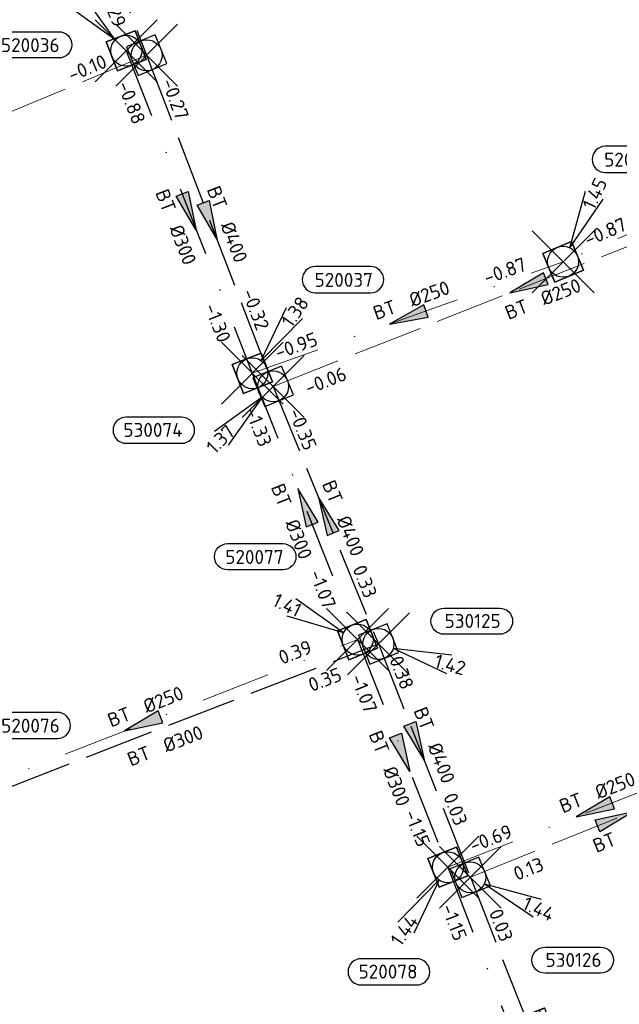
# Model space of a CAD drawing. Header units: metres. Extents: x 153343 to 157271, y 461673 to 467005.
# Tile 49 of 191: x 154372 to 154430, y 464445 to 464540. Entities that reach past the tile are written whole.
import ezdxf
from ezdxf.enums import TextEntityAlignment as Align

# ---------------------------------------------------------------- set-up
doc = ezdxf.new("R2010")
doc.units = ezdxf.units.M
doc.header["$LTSCALE"] = 0.75
doc.header["$PDMODE"] = 3
doc.header["$PDSIZE"] = 3
doc.linetypes.add('RI-HWA_BETON', pattern=[11.4, 9, -2.4])
doc.linetypes.add('RI-VWA_BETON', pattern=[19, 9, -5, 0, -5])
doc.layers.get('0').update_dxf_attribs({"lineweight": 25})
doc.layers.get('defpoints').update_dxf_attribs({"lineweight": 25})
for name, color, linetype in [('B-OI-RI-HWA_PUTNUMMER-S @ 0.75', 151, 'Continuous'), ('B-OI-RI-HWA_TRANSPORTLEIDING_BETON_300-G', 151, 'RI-HWA_BETON'), ('B-OI-RI-HWA_TRANSPORTLEIDING_BETON_400-G', 151, 'RI-HWA_BETON'), ('B-OI-RI-VWA_PUTNUMMER-S @ 0.75', 33, 'Continuous'), ('B-OI-RI-VWA_TRANSPORTLEIDING_BETON_300-G', 33, 'RI-VWA_BETON')]:
    doc.layers.add(name, color=color, linetype=linetype)
for name, color, linetype, lineweight in [('B-OI-RI-HWA_RIOOLPUT_INSPECTIEPUT-S', 151, 'Continuous', 25), ('B-OI-RI-HWA_STROOMRICHTING-S @ 0.75', 151, 'Continuous', 25), ('B-OI-RI-HWA_TRANSPORTLEIDING_BETON_250-G', 151, 'RI-HWA_BETON', 18), ('B-OI-RI-VWA_RIOOLPUT_INSPECTIEPUT_BETON-S', 33, 'Continuous', 25), ('B-OI-RI-VWA_STROOMRICHTING-S @ 0.75', 33, 'Continuous', 25), ('B-OI-RI-VWA_TRANSPORTLEIDING_BETON_250-G', 33, 'RI-VWA_BETON', 18)]:
    doc.layers.add(name, color=color, linetype=linetype, lineweight=lineweight)
doc.layers.add('inspectieput', color=7, linetype='Continuous', plot=False)
doc.styles.add('NLCS-ISO', font='isocpeur.ttf')

# ---------------------------------------------------------------- blocks, each defined once
blk = doc.blocks.new('*U1397')
at = {"ltscale": 0.1}
blk.add_hatch(color=256, dxfattribs=at).paths.add_polyline_path([(2.5, 0), (-2.5, -0.83), (-2.5, 0.83)])
at = {"ltscale": 0.1, "flags": 128}
blk.add_lwpolyline([(2.5, 0), (-2.5, -0.83), (-2.5, 0.83)], close=True, dxfattribs=at)
at = {"ltscale": 0.1, "style": 'NLCS-ISO'}
for tag, p in [('BOBL', (-10.88, -3.24)), ('MAT', (-1, -3.74))]:
    blk.add_attdef(tag, text='', height=1.8, dxfattribs=at).set_placement(p, align=Align.BOTTOM_RIGHT)
for tag, p in [('BOBR', (9.94, -3.24)), ('DIA', (1, -3.74))]:
    blk.add_attdef(tag, text='', height=1.8, dxfattribs=at).set_placement(p, align=Align.BOTTOM_LEFT)
at = {"layer": 'defpoints', "ltscale": 0.1, "style": 'NLCS-ISO', "flags": 1}
blk.add_attdef('JVA', text='', height=1.8, dxfattribs=at).set_placement((0, -1), align=Align.TOP_CENTER)
blk = doc.blocks.new('*U1405')
at = {"ltscale": 0.1}
blk.add_hatch(color=256, dxfattribs=at).paths.add_polyline_path([(-2.5, 0), (2.5, -0.83), (2.5, 0.83)])
at = {"ltscale": 0.1, "flags": 128}
blk.add_lwpolyline([(-2.5, 0), (2.5, -0.83), (2.5, 0.83)], close=True, dxfattribs=at)
at = {"ltscale": 0.1, "style": 'NLCS-ISO'}
for tag, p in [('MAT', (-1, 0.5)), ('BOBL', (-13.55, 0))]:
    blk.add_attdef(tag, text='', height=1.8, dxfattribs=at).set_placement(p, align=Align.BOTTOM_RIGHT)
for tag, p in [('DIA', (1, 0.5)), ('BOBR', (12.6, 0))]:
    blk.add_attdef(tag, text='', height=1.8, dxfattribs=at).set_placement(p, align=Align.BOTTOM_LEFT)
at = {"layer": 'defpoints', "ltscale": 0.1, "style": 'NLCS-ISO', "flags": 1}
blk.add_attdef('JVA', text='', height=1.8, dxfattribs=at).set_placement((0, -1), align=Align.TOP_CENTER)
blk = doc.blocks.new('*U1406')
at = {"ltscale": 0.1}
blk.add_hatch(color=256, dxfattribs=at).paths.add_polyline_path([(2.5, 0), (-2.5, -0.83), (-2.5, 0.83)])
at = {"ltscale": 0.1, "flags": 128}
blk.add_lwpolyline([(2.5, 0), (-2.5, -0.83), (-2.5, 0.83)], close=True, dxfattribs=at)
at = {"ltscale": 0.1, "style": 'NLCS-ISO'}
for tag, p in [('MAT', (-1, 0.5)), ('BOBL', (-6.86, 0))]:
    blk.add_attdef(tag, text='', height=1.8, dxfattribs=at).set_placement(p, align=Align.BOTTOM_RIGHT)
for tag, p in [('DIA', (1, 0.5)), ('BOBR', (7.78, 0))]:
    blk.add_attdef(tag, text='', height=1.8, dxfattribs=at).set_placement(p, align=Align.BOTTOM_LEFT)
at = {"layer": 'defpoints', "ltscale": 0.1, "style": 'NLCS-ISO', "flags": 1}
blk.add_attdef('JVA', text='', height=1.8, dxfattribs=at).set_placement((0, -1), align=Align.TOP_CENTER)
blk = doc.blocks.new('*U1407')
at = {"ltscale": 0.1, "style": 'NLCS-ISO'}
for tag, p in [('BOBL', (-22.28, -3.24)), ('MAT', (-1, -3.74))]:
    blk.add_attdef(tag, text='', height=1.8, dxfattribs=at).set_placement(p, align=Align.BOTTOM_RIGHT)
for tag, p in [('BOBR', (21.34, -3.23)), ('DIA', (1, -3.74))]:
    blk.add_attdef(tag, text='', height=1.8, dxfattribs=at).set_placement(p, align=Align.BOTTOM_LEFT)
at = {"layer": 'defpoints', "ltscale": 0.1, "style": 'NLCS-ISO', "flags": 1}
blk.add_attdef('JVA', text='', height=1.8, dxfattribs=at).set_placement((0, -1), align=Align.TOP_CENTER)
blk = doc.blocks.new('*U1374')
at = {"ltscale": 0.1}
blk.add_hatch(color=256, dxfattribs=at).paths.add_polyline_path([(-2.5, 0), (2.5, -0.83), (2.5, 0.83)])
at = {"ltscale": 0.1, "flags": 128}
blk.add_lwpolyline([(-2.5, 0), (2.5, -0.83), (2.5, 0.83)], close=True, dxfattribs=at)
at = {"ltscale": 0.1, "style": 'NLCS-ISO'}
for tag, p in [('MAT', (-1, 0.5)), ('BOBL', (-8.63, 0))]:
    blk.add_attdef(tag, text='', height=1.8, dxfattribs=at).set_placement(p, align=Align.BOTTOM_RIGHT)
for tag, p in [('DIA', (1, 0.5)), ('BOBR', (7.69, 0))]:
    blk.add_attdef(tag, text='', height=1.8, dxfattribs=at).set_placement(p, align=Align.BOTTOM_LEFT)
at = {"layer": 'defpoints', "ltscale": 0.1, "style": 'NLCS-ISO', "flags": 1}
blk.add_attdef('JVA', text='', height=1.8, dxfattribs=at).set_placement((0, -1), align=Align.TOP_CENTER)
blk = doc.blocks.new('*U1276')
at = {"ltscale": 0.1}
blk.add_hatch(color=256, dxfattribs=at).paths.add_polyline_path([(-2.5, 0), (2.5, -0.83), (2.5, 0.83)])
at = {"ltscale": 0.1, "flags": 128}
blk.add_lwpolyline([(-2.5, 0), (2.5, -0.83), (2.5, 0.83)], close=True, dxfattribs=at)
at = {"ltscale": 0.1, "style": 'NLCS-ISO'}
for tag, p in [('BOBL', (-26.04, -3.24)), ('MAT', (-1, -3.74))]:
    blk.add_attdef(tag, text='', height=1.8, dxfattribs=at).set_placement(p, align=Align.BOTTOM_RIGHT)
for tag, p in [('BOBR', (25.1, -3.23)), ('DIA', (1, -3.74))]:
    blk.add_attdef(tag, text='', height=1.8, dxfattribs=at).set_placement(p, align=Align.BOTTOM_LEFT)
at = {"layer": 'defpoints', "ltscale": 0.1, "style": 'NLCS-ISO', "flags": 1}
blk.add_attdef('JVA', text='', height=1.8, dxfattribs=at).set_placement((0, -1), align=Align.TOP_CENTER)
blk = doc.blocks.new('*U1277')
at = {"ltscale": 0.1}
blk.add_hatch(color=256, dxfattribs=at).paths.add_polyline_path([(-2.5, 0), (2.5, -0.83), (2.5, 0.83)])
at = {"ltscale": 0.1, "flags": 128}
blk.add_lwpolyline([(-2.5, 0), (2.5, -0.83), (2.5, 0.83)], close=True, dxfattribs=at)
at = {"ltscale": 0.1, "style": 'NLCS-ISO'}
for tag, p in [('MAT', (-1, 0.5)), ('BOBL', (-21.14, 0))]:
    blk.add_attdef(tag, text='', height=1.8, dxfattribs=at).set_placement(p, align=Align.BOTTOM_RIGHT)
for tag, p in [('DIA', (1, 0.5)), ('BOBR', (20.19, -0.01))]:
    blk.add_attdef(tag, text='', height=1.8, dxfattribs=at).set_placement(p, align=Align.BOTTOM_LEFT)
at = {"layer": 'defpoints', "ltscale": 0.1, "style": 'NLCS-ISO', "flags": 1}
blk.add_attdef('JVA', text='', height=1.8, dxfattribs=at).set_placement((0, -1), align=Align.TOP_CENTER)
blk = doc.blocks.new('*U1356')
at = {"ltscale": 0.1}
blk.add_hatch(color=256, dxfattribs=at).paths.add_polyline_path([(2.5, 0), (-2.5, -0.83), (-2.5, 0.83)])
at = {"ltscale": 0.1, "flags": 128}
blk.add_lwpolyline([(2.5, 0), (-2.5, -0.83), (-2.5, 0.83)], close=True, dxfattribs=at)
at = {"ltscale": 0.1, "style": 'NLCS-ISO'}
for tag, p in [('MAT', (-1, 0.5)), ('BOBL', (-13.56, 0))]:
    blk.add_attdef(tag, text='', height=1.8, dxfattribs=at).set_placement(p, align=Align.BOTTOM_RIGHT)
for tag, p in [('DIA', (1, 0.5)), ('BOBR', (10.06, 0))]:
    blk.add_attdef(tag, text='', height=1.8, dxfattribs=at).set_placement(p, align=Align.BOTTOM_LEFT)
at = {"layer": 'defpoints', "ltscale": 0.1, "style": 'NLCS-ISO', "flags": 1}
blk.add_attdef('JVA', text='', height=1.8, dxfattribs=at).set_placement((0, -1), align=Align.TOP_CENTER)
blk = doc.blocks.new('*U1363')
at = {"ltscale": 0.1}
blk.add_hatch(color=256, dxfattribs=at).paths.add_polyline_path([(-2.5, 0), (2.5, -0.83), (2.5, 0.83)])
at = {"ltscale": 0.1, "flags": 128}
blk.add_lwpolyline([(-2.5, 0), (2.5, -0.83), (2.5, 0.83)], close=True, dxfattribs=at)
at = {"ltscale": 0.1, "style": 'NLCS-ISO'}
for tag, p in [('MAT', (-1, 0.5)), ('BOBL', (-3.79, 0))]:
    blk.add_attdef(tag, text='', height=1.8, dxfattribs=at).set_placement(p, align=Align.BOTTOM_RIGHT)
for tag, p in [('DIA', (1, 0.5)), ('BOBR', (2.85, -3.24))]:
    blk.add_attdef(tag, text='', height=1.8, dxfattribs=at).set_placement(p, align=Align.BOTTOM_LEFT)
at = {"layer": 'defpoints', "ltscale": 0.1, "style": 'NLCS-ISO', "flags": 1}
blk.add_attdef('JVA', text='', height=1.8, dxfattribs=at).set_placement((0, -1), align=Align.TOP_CENTER)
blk = doc.blocks.new('*U1233')
at = {"ltscale": 0.1}
blk.add_hatch(color=256, dxfattribs=at).paths.add_polyline_path([(-2.5, 0), (2.5, -0.83), (2.5, 0.83)])
at = {"ltscale": 0.1, "flags": 128}
blk.add_lwpolyline([(-2.5, 0), (2.5, -0.83), (2.5, 0.83)], close=True, dxfattribs=at)
at = {"ltscale": 0.1, "style": 'NLCS-ISO'}
for tag, p in [('MAT', (-1, 0.5)), ('BOBL', (-10.97, 0))]:
    blk.add_attdef(tag, text='', height=1.8, dxfattribs=at).set_placement(p, align=Align.BOTTOM_RIGHT)
for tag, p in [('DIA', (1, 0.5)), ('BOBR', (10.02, 0))]:
    blk.add_attdef(tag, text='', height=1.8, dxfattribs=at).set_placement(p, align=Align.BOTTOM_LEFT)
at = {"layer": 'defpoints', "ltscale": 0.1, "style": 'NLCS-ISO', "flags": 1}
blk.add_attdef('JVA', text='', height=1.8, dxfattribs=at).set_placement((0, -1), align=Align.TOP_CENTER)
blk = doc.blocks.new('*U1234')
at = {"ltscale": 0.1}
blk.add_hatch(color=256, dxfattribs=at).paths.add_polyline_path([(2.5, 0), (-2.5, -0.83), (-2.5, 0.83)])
at = {"ltscale": 0.1, "flags": 128}
blk.add_lwpolyline([(2.5, 0), (-2.5, -0.83), (-2.5, 0.83)], close=True, dxfattribs=at)
at = {"ltscale": 0.1, "style": 'NLCS-ISO'}
for tag, p in [('BOBL', (-15.7, -3.24)), ('MAT', (-1, -3.74))]:
    blk.add_attdef(tag, text='', height=1.8, dxfattribs=at).set_placement(p, align=Align.BOTTOM_RIGHT)
for tag, p in [('BOBR', (14.76, -3.24)), ('DIA', (1, -3.74))]:
    blk.add_attdef(tag, text='', height=1.8, dxfattribs=at).set_placement(p, align=Align.BOTTOM_LEFT)
at = {"layer": 'defpoints', "ltscale": 0.1, "style": 'NLCS-ISO', "flags": 1}
blk.add_attdef('JVA', text='', height=1.8, dxfattribs=at).set_placement((0, -1), align=Align.TOP_CENTER)
blk = doc.blocks.new('*U1235')
at = {"ltscale": 0.1}
blk.add_hatch(color=256, dxfattribs=at).paths.add_polyline_path([(2.5, 0), (-2.5, -0.83), (-2.5, 0.83)])
at = {"ltscale": 0.1, "flags": 128}
blk.add_lwpolyline([(2.5, 0), (-2.5, -0.83), (-2.5, 0.83)], close=True, dxfattribs=at)
at = {"ltscale": 0.1, "style": 'NLCS-ISO'}
for tag, p in [('BOBL', (-6.48, -3.24)), ('MAT', (-1, -3.74))]:
    blk.add_attdef(tag, text='', height=1.8, dxfattribs=at).set_placement(p, align=Align.BOTTOM_RIGHT)
for tag, p in [('BOBR', (7.23, -3.25)), ('DIA', (1, -3.74))]:
    blk.add_attdef(tag, text='', height=1.8, dxfattribs=at).set_placement(p, align=Align.BOTTOM_LEFT)
at = {"layer": 'defpoints', "ltscale": 0.1, "style": 'NLCS-ISO', "flags": 1}
blk.add_attdef('JVA', text='', height=1.8, dxfattribs=at).set_placement((0, -1), align=Align.TOP_CENTER)
blk = doc.blocks.new('*U1236')
at = {"ltscale": 0.1}
blk.add_hatch(color=256, dxfattribs=at).paths.add_polyline_path([(-2.5, 0), (2.5, -0.83), (2.5, 0.83)])
at = {"ltscale": 0.1, "flags": 128}
blk.add_lwpolyline([(-2.5, 0), (2.5, -0.83), (2.5, 0.83)], close=True, dxfattribs=at)
at = {"ltscale": 0.1, "style": 'NLCS-ISO'}
for tag, p in [('MAT', (-1, 0.5)), ('BOBL', (-20.52, 0))]:
    blk.add_attdef(tag, text='', height=1.8, dxfattribs=at).set_placement(p, align=Align.BOTTOM_RIGHT)
for tag, p in [('DIA', (1, 0.5)), ('BOBR', (19.57, -0.01))]:
    blk.add_attdef(tag, text='', height=1.8, dxfattribs=at).set_placement(p, align=Align.BOTTOM_LEFT)
at = {"layer": 'defpoints', "ltscale": 0.1, "style": 'NLCS-ISO', "flags": 1}
blk.add_attdef('JVA', text='', height=1.8, dxfattribs=at).set_placement((0, -1), align=Align.TOP_CENTER)
blk = doc.blocks.new('*U1217')
at = {"ltscale": 0.1}
blk.add_hatch(color=256, dxfattribs=at).paths.add_polyline_path([(-2.5, 0), (2.5, -0.83), (2.5, 0.83)])
at = {"ltscale": 0.1, "flags": 128}
blk.add_lwpolyline([(-2.5, 0), (2.5, -0.83), (2.5, 0.83)], close=True, dxfattribs=at)
at = {"ltscale": 0.1, "style": 'NLCS-ISO'}
for tag, p in [('MAT', (-1, 0.5)), ('BOBL', (-8.58, 0))]:
    blk.add_attdef(tag, text='', height=1.8, dxfattribs=at).set_placement(p, align=Align.BOTTOM_RIGHT)
for tag, p in [('DIA', (1, 0.5)), ('BOBR', (7.63, 0))]:
    blk.add_attdef(tag, text='', height=1.8, dxfattribs=at).set_placement(p, align=Align.BOTTOM_LEFT)
at = {"layer": 'defpoints', "ltscale": 0.1, "style": 'NLCS-ISO', "flags": 1}
blk.add_attdef('JVA', text='', height=1.8, dxfattribs=at).set_placement((0, -1), align=Align.TOP_CENTER)
blk = doc.blocks.new('*U1210')
at = {"ltscale": 0.1}
blk.add_hatch(color=256, dxfattribs=at).paths.add_polyline_path([(-2.5, 0), (2.5, -0.83), (2.5, 0.83)])
at = {"ltscale": 0.1, "flags": 128}
blk.add_lwpolyline([(-2.5, 0), (2.5, -0.83), (2.5, 0.83)], close=True, dxfattribs=at)
at = {"ltscale": 0.1, "style": 'NLCS-ISO'}
for tag, p in [('BOBL', (-9.16, -3.24)), ('MAT', (-1, -3.74))]:
    blk.add_attdef(tag, text='', height=1.8, dxfattribs=at).set_placement(p, align=Align.BOTTOM_RIGHT)
for tag, p in [('BOBR', (8.21, -3.24)), ('DIA', (1, -3.74))]:
    blk.add_attdef(tag, text='', height=1.8, dxfattribs=at).set_placement(p, align=Align.BOTTOM_LEFT)
at = {"layer": 'defpoints', "ltscale": 0.1, "style": 'NLCS-ISO', "flags": 1}
blk.add_attdef('JVA', text='', height=1.8, dxfattribs=at).set_placement((0, -1), align=Align.TOP_CENTER)
blk = doc.blocks.new('*U1211')
at = {"ltscale": 0.1}
blk.add_hatch(color=256, dxfattribs=at).paths.add_polyline_path([(-2.5, 0), (2.5, -0.83), (2.5, 0.83)])
at = {"ltscale": 0.1, "flags": 128}
blk.add_lwpolyline([(-2.5, 0), (2.5, -0.83), (2.5, 0.83)], close=True, dxfattribs=at)
at = {"ltscale": 0.1, "style": 'NLCS-ISO'}
for tag, p in [('MAT', (-1, 0.5)), ('BOBL', (-11.99, 0))]:
    blk.add_attdef(tag, text='', height=1.8, dxfattribs=at).set_placement(p, align=Align.BOTTOM_RIGHT)
for tag, p in [('DIA', (1, 0.5)), ('BOBR', (11.05, 0))]:
    blk.add_attdef(tag, text='', height=1.8, dxfattribs=at).set_placement(p, align=Align.BOTTOM_LEFT)
at = {"layer": 'defpoints', "ltscale": 0.1, "style": 'NLCS-ISO', "flags": 1}
blk.add_attdef('JVA', text='', height=1.8, dxfattribs=at).set_placement((0, -1), align=Align.TOP_CENTER)
blk = doc.blocks.new('*U1206')
at = {"ltscale": 0.1}
blk.add_hatch(color=256, dxfattribs=at).paths.add_polyline_path([(2.5, 0), (-2.5, -0.83), (-2.5, 0.83)])
at = {"ltscale": 0.1, "flags": 128}
blk.add_lwpolyline([(2.5, 0), (-2.5, -0.83), (-2.5, 0.83)], close=True, dxfattribs=at)
at = {"ltscale": 0.1, "style": 'NLCS-ISO'}
for tag, p in [('BOBL', (-13.03, -3.24)), ('MAT', (-1, -3.74))]:
    blk.add_attdef(tag, text='', height=1.8, dxfattribs=at).set_placement(p, align=Align.BOTTOM_RIGHT)
for tag, p in [('BOBR', (12.08, -3.24)), ('DIA', (1, -3.74))]:
    blk.add_attdef(tag, text='', height=1.8, dxfattribs=at).set_placement(p, align=Align.BOTTOM_LEFT)
at = {"layer": 'defpoints', "ltscale": 0.1, "style": 'NLCS-ISO', "flags": 1}
blk.add_attdef('JVA', text='', height=1.8, dxfattribs=at).set_placement((0, -1), align=Align.TOP_CENTER)
blk = doc.blocks.new('B-SRI-PUT_HWA-SO')
at = {"lineweight": -3, "flags": 128}
blk.add_lwpolyline([(-2, -2), (2, -2), (2, 2), (-2, 2)], close=True, dxfattribs=at)
at = {"lineweight": -3}
blk.add_circle((0, 0), 2, dxfattribs=at)
blk = doc.blocks.new('*U774')
for q in [(8.11, -5.1), (9.16, -2.83)]:
    blk.add_line((1.82, -0.83), q)
blk.add_lwpolyline([(16.81, -12.39), (9.65, -12.39, -1), (9.65, -9.01), (16.81, -9.01, -1)], format="xyb", close=True)
at = {"ltscale": 0.1, "style": 'NLCS-ISO'}
blk.add_attdef('PUTHGT', text='', height=1.8, rotation=335.3493, dxfattribs=at).set_placement((6.94, -3.22), align=Align.MIDDLE_LEFT)
blk.add_attdef('PUTNR', text='', height=1.8, dxfattribs=at).set_placement((13.33, -8.87), align=Align.MIDDLE_CENTER)
blk = doc.blocks.new('*U756')
for q in [(8.79, -3.81), (9.48, -1.4)]:
    blk.add_line((1.92, -0.55), q)
blk.add_lwpolyline([(15.65, 1.24), (8.49, 1.24, -1), (8.49, 4.63), (15.65, 4.63, -1)], format="xyb", close=True)
at = {"ltscale": 0.1, "style": 'NLCS-ISO'}
blk.add_attdef('PUTNR', text='', height=1.8, dxfattribs=at).set_placement((12.17, 4.77), align=Align.MIDDLE_CENTER)
blk.add_attdef('PUTHGT', text='', height=1.8, rotation=344.0755, dxfattribs=at).set_placement((7.35, -2.13), align=Align.MIDDLE_LEFT)
blk = doc.blocks.new('*U751')
for q in [(-7.6, -5.83), (-5.83, -7.6)]:
    blk.add_line((-1.41, -1.41), q)
blk.add_lwpolyline([(-19, -7.35), (-11.84, -7.35, 1), (-11.84, -3.97), (-19, -3.97, 1)], format="xyb", close=True)
at = {"ltscale": 0.1, "style": 'NLCS-ISO'}
blk.add_attdef('PUTHGT', text='', height=1.8, rotation=45, dxfattribs=at).set_placement((-8.44, -8.48), align=Align.MIDDLE_LEFT)
blk.add_attdef('PUTNR', text='', height=1.8, dxfattribs=at).set_placement((-15.52, -3.83), align=Align.MIDDLE_CENTER)
blk = doc.blocks.new('*U692')
for q in [(-6.45, -7.09), (-4.39, -8.52)]:
    blk.add_line((-1.14, -1.64), q)
blk.add_lwpolyline([(-11.2, -15.21), (-4.04, -15.21, 1), (-4.04, -11.82), (-11.2, -11.82, 1)], format="xyb", close=True)
at = {"ltscale": 0.1, "style": 'NLCS-ISO'}
blk.add_attdef('PUTHGT', text='', height=1.8, rotation=55.2198, dxfattribs=at).set_placement((-6.8, -9.85), align=Align.MIDDLE_LEFT)
blk.add_attdef('PUTNR', text='', height=1.8, dxfattribs=at).set_placement((-7.72, -11.68), align=Align.MIDDLE_CENTER)
blk = doc.blocks.new('*U666')
for q in [(3.81, 8.79), (5.95, 7.51)]:
    blk.add_line((1.03, 1.72), q)
blk.add_lwpolyline([(16.81, 12.39), (9.65, 12.39, 1), (9.65, 9.01), (16.81, 9.01, 1)], format="xyb", close=True)
at = {"ltscale": 0.1, "style": 'NLCS-ISO'}
blk.add_attdef('PUTHGT', text='', height=1.8, rotation=59.1035, dxfattribs=at).set_placement((3.9, 6.58), align=Align.MIDDLE_LEFT)
blk.add_attdef('PUTNR', text='', height=1.8, dxfattribs=at).set_placement((13.33, 10.67), align=Align.MIDDLE_CENTER)
blk = doc.blocks.new('*U191')
for q in [(-7.99, 5.28), (-9.09, 3.04)]:
    blk.add_line((-1.8, 0.88), q)
blk.add_lwpolyline([(-16.81, 12.39), (-9.65, 12.39, -1), (-9.65, 9.01), (-16.81, 9.01, -1)], format="xyb", close=True)
at = {"ltscale": 0.1, "style": 'NLCS-ISO'}
blk.add_attdef('PUTNR', text='', height=1.8, dxfattribs=at).set_placement((-13.33, 10.67), align=Align.MIDDLE_CENTER)
blk.add_attdef('PUTHGT', text='', height=1.8, rotation=334.0258, dxfattribs=at).set_placement((-10.75, 5.27), align=Align.MIDDLE_LEFT)
blk = doc.blocks.new('*U192')
for q in [(2.89, 9.13), (5.16, 8.07)]:
    blk.add_line((0.85, 1.81), q)
blk.add_lwpolyline([(12.6, 14.91), (5.44, 14.91, 1), (5.44, 11.53), (12.6, 11.53, 1)], format="xyb", close=True)
at = {"ltscale": 0.1, "style": 'NLCS-ISO'}
blk.add_attdef('PUTHGT', text='', height=1.8, rotation=64.9189, dxfattribs=at).set_placement((3.22, 6.94), align=Align.MIDDLE_LEFT)
blk.add_attdef('PUTNR', text='', height=1.8, dxfattribs=at).set_placement((9.12, 13.19), align=Align.MIDDLE_CENTER)
blk = doc.blocks.new('*U2291')
for q in [(4.42, 8.5), (6.47, 7.07)]:
    blk.add_line((1.15, 1.64), q)
blk.add_lwpolyline([(15.29, 13.78), (8.13, 13.78, 1), (8.13, 10.4), (15.29, 10.4, 1)], format="xyb", close=True)
at = {"ltscale": 0.1, "style": 'NLCS-ISO'}
blk.add_attdef('PUTHGT', text='', height=1.8, rotation=55.0073, dxfattribs=at).set_placement((4.36, 6.28), align=Align.MIDDLE_LEFT)
blk.add_attdef('PUTNR', text='', height=1.8, dxfattribs=at).set_placement((11.81, 12.06), align=Align.MIDDLE_CENTER)
blk = doc.blocks.new('*U2292')
for q in [(-5.83, 7.6), (-7.6, 5.83)]:
    blk.add_line((-1.41, 1.41), q)
blk.add_lwpolyline([(-15.88, 2.46), (-8.72, 2.46, -1), (-8.72, -0.93), (-15.88, -0.93, -1)], format="xyb", close=True)
at = {"ltscale": 0.1, "style": 'NLCS-ISO'}
blk.add_attdef('PUTHGT', text='', height=1.8, rotation=315, dxfattribs=at).set_placement((-8.44, 8.48), align=Align.MIDDLE_LEFT)
blk.add_attdef('PUTNR', text='', height=1.8, dxfattribs=at).set_placement((-12.4, 0.73), align=Align.MIDDLE_CENTER)
blk = doc.blocks.new('B-SRI-PUT_VWA-SO')
at = {"flags": 128}
blk.add_lwpolyline([(-2, 2), (2, 2), (2, -2), (-2, -2)], close=True, dxfattribs=at)
at = {"lineweight": -3, "flags": 128}
blk.add_lwpolyline([(2, -2), (2, 2), (-2, 2), (-2, -2)], close=True, dxfattribs=at)
at = {"lineweight": -3}
blk.add_circle((0, 0), 2, dxfattribs=at)

msp = doc.modelspace()

# ---------------------------------------------------------------- linework, layer by layer
at = {"layer": 'B-OI-RI-HWA_TRANSPORTLEIDING_BETON_250-G', "transparency": 33554610}
for p, q in [((154383.92, 464536.56), (154341.71, 464519.02)), ((154396.18, 464504.48), (154445.54, 464523.97)), ((154415.29, 464456.92), (154443.41, 464468.29))]:
    msp.add_line(p, q, dxfattribs=at)
at = {"layer": 'B-OI-RI-HWA_TRANSPORTLEIDING_BETON_300-G', "transparency": 33554610}
msp.add_line((154362.16, 464462.38), (154406.38, 464479.53), dxfattribs=at)
at = {"layer": 'B-OI-RI-HWA_TRANSPORTLEIDING_BETON_400-G', "transparency": 33554610}
for p, q in [((154376.73, 464554.9), (154383.92, 464536.56)), ((154383.92, 464536.56), (154396.18, 464504.48)), ((154396.18, 464504.48), (154406.38, 464479.53)), ((154406.38, 464479.53), (154415.29, 464456.92)), ((154415.29, 464456.92), (154427.84, 464424.97))]:
    msp.add_line(p, q, dxfattribs=at)
at = {"layer": 'B-OI-RI-VWA_TRANSPORTLEIDING_BETON_250-G', "transparency": 33554610}
for p, q in [((154449.03, 464527.01), (154424.28, 464516.55)), ((154394.16, 464505.75), (154424.28, 464516.55)), ((154362.66, 464463.61), (154404.36, 464479.95)), ((154413.11, 464457.9), (154441.47, 464469.02))]:
    msp.add_line(p, q, dxfattribs=at)
at = {"layer": 'B-OI-RI-VWA_TRANSPORTLEIDING_BETON_300-G', "transparency": 33554610}
for p, q in [((154381.94, 464536.99), (154394.16, 464505.75)), ((154394.16, 464505.75), (154404.36, 464479.95)), ((154404.36, 464479.95), (154413.11, 464457.9)), ((154413.11, 464457.9), (154426.67, 464422.87))]:
    msp.add_line(p, q, dxfattribs=at)
at = {"layer": 'inspectieput', "color": 0, "transparency": 33554610}
for p in [(154381.94, 464536.99), (154383.92, 464536.56), (154424.28, 464516.55), (154394.16, 464505.75), (154396.18, 464504.48), (154404.36, 464479.95), (154406.38, 464479.53), (154413.11, 464457.9), (154415.29, 464456.92)]:
    msp.add_point(p, dxfattribs=at)

# ---------------------------------------------------------------- block references
at = {"layer": 'B-OI-RI-HWA_PUTNUMMER-S @ 0.75', "color": 0, "transparency": 33554610}
ref = msp.add_blockref('*U751', (154396.18, 464504.48), dxfattribs=dict(at, xscale=0.75, yscale=0.75, zscale=0.75))
ref.add_attrib('PUTNR', '530074', dxfattribs={"layer": '0', "ltscale": 0.1, "height": 1.35, "style": 'NLCS-ISO'}).set_placement((154384.537, 464500.261), align=Align.MIDDLE_CENTER)
ref.add_attrib('PUTHGT', '1.37', dxfattribs={"layer": '0', "ltscale": 0.1, "height": 1.35, "rotation": 45, "style": 'NLCS-ISO'}).set_placement((154390.039, 464498.309), align=Align.MIDDLE_LEFT)
ref = msp.add_blockref('*U756', (154406.38, 464479.53), dxfattribs=dict(at, xscale=0.75, yscale=0.75, zscale=0.75))
ref.add_attrib('PUTNR', '530125', dxfattribs={"layer": '0', "ltscale": 0.1, "height": 1.35, "style": 'NLCS-ISO'}).set_placement((154415.511, 464481.756), align=Align.MIDDLE_CENTER)
ref.add_attrib('PUTHGT', '1.42', dxfattribs={"layer": '0', "ltscale": 0.1, "height": 1.35, "rotation": 344.07551, "style": 'NLCS-ISO'}).set_placement((154411.89, 464477.936), align=Align.MIDDLE_LEFT)
ref = msp.add_blockref('*U774', (154415.29, 464456.92), dxfattribs=dict(at, xscale=0.75, yscale=0.75, zscale=0.75))
ref.add_attrib('PUTNR', '530126', dxfattribs={"layer": '0', "ltscale": 0.1, "height": 1.35, "style": 'NLCS-ISO'}).set_placement((154425.29, 464448.92), align=Align.MIDDLE_CENTER)
ref.add_attrib('PUTHGT', '1.44', dxfattribs={"layer": '0', "ltscale": 0.1, "height": 1.35, "rotation": 335.34925, "style": 'NLCS-ISO'}).set_placement((154420.494, 464454.509), align=Align.MIDDLE_LEFT)
at = {"layer": 'B-OI-RI-HWA_RIOOLPUT_INSPECTIEPUT-S', "transparency": 33554610, "xscale": 0.75, "yscale": 0.75, "zscale": 0.75}
for p, rotation in [((154383.92, 464536.56), 202.5649045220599), ((154396.18, 464504.48), 292.2356096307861), ((154406.38, 464479.53), 291.5080814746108), ((154415.29, 464456.92), 22.0153819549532)]:
    msp.add_blockref('B-SRI-PUT_HWA-SO', p, dxfattribs=dict(at, rotation=rotation))
at = {"layer": 'B-OI-RI-HWA_STROOMRICHTING-S @ 0.75', "color": 0, "transparency": 33554610}
for name, p, xscale, yscale, zscale, rotation, values in [('*U1363', (154380.325, 464545.73), 0.75, 0.75, 0.75, 291.4071291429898, {'MAT': 'BT', 'DIA': '%%c400', 'BOBL': '-0.47', 'BOBR': '-0.29'}), ('*U1277', (154362.815, 464527.79), 0.75, 0.75, 0.75, 22.56490452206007, {'MAT': 'BT', 'DIA': '%%c250', 'BOBL': '-0.30', 'BOBR': '-0.10'}), ('*U1356', (154390.05, 464520.52), 0.75, 0.75, 0.75, 290.915335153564, {'MAT': 'BT', 'DIA': '%%c400', 'BOBL': '-0.27', 'BOBR': '-0.32'}), ('*U1276', (154420.86, 464514.225), 0.75, 0.75, 0.75, 21.54678998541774, {'MAT': 'BT', 'DIA': '%%c250', 'BOBL': '-0.06', 'BOBR': '0.22'}), ('*U1374', (154401.28, 464492.005), 0.75, 0.75, 0.75, 292.2356096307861, {'MAT': 'BT', 'DIA': '%%c400', 'BOBL': '-0.35', 'BOBR': '0.33'}), ('*U1406', (154410.12, 464470.039), 0.7499999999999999, 0.7499999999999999, 0.7499999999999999, 291.5080814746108, {'MAT': 'BT', 'DIA': '%%c400', 'BOBL': '0.38', 'BOBR': '0.03'}), ('*U1407', (154384.27, 464470.955), 0.75, 0.75, 0.75, 21.19796411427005, {'MAT': 'BT', 'DIA': '%%c300', 'BOBL': '0.35', 'BOBR': '0.35'}), ('*U1397', (154429.35, 464462.605), 0.75, 0.75, 0.75, 22.0153819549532, {'MAT': 'BT', 'DIA': '%%c250', 'BOBL': '0.13', 'BOBR': '0.10'}), ('*U1405', (154421.565, 464440.945), 0.75, 0.75, 0.75, 291.4449621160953, {'MAT': 'BT', 'DIA': '%%c400', 'BOBL': '0.03', 'BOBR': '0.14'})]:
    msp.add_blockref(name, p, dxfattribs=dict(at, xscale=xscale, yscale=yscale, zscale=zscale, rotation=rotation)).add_auto_attribs(values)
at = {"layer": 'B-OI-RI-VWA_PUTNUMMER-S @ 0.75', "color": 0, "transparency": 33554610, "xscale": 0.75, "yscale": 0.75, "zscale": 0.75}
for name, p, values in [('*U2292', (154381.94, 464536.99), {'PUTNR': '520036', 'PUTHGT': '1.49'}), ('*U192', (154424.28, 464516.55), {'PUTNR': '520047', 'PUTHGT': '1.45'}), ('*U2291', (154394.16, 464505.75), {'PUTNR': '520037', 'PUTHGT': '1.38'}), ('*U191', (154404.36, 464479.95), {'PUTNR': '520077', 'PUTHGT': '1.41'}), ('*U666', (154362.66, 464463.61), {'PUTNR': '520076', 'PUTHGT': '1.45'})]:
    msp.add_blockref(name, p, dxfattribs=at).add_auto_attribs(values)
at = {"layer": 'B-OI-RI-VWA_PUTNUMMER-S @ 0.75', "color": 0, "transparency": 33554610}
ref = msp.add_blockref('*U692', (154413.11, 464457.9), dxfattribs=dict(at, xscale=0.75, yscale=0.75, zscale=0.75))
ref.add_attrib('PUTNR', '520078', dxfattribs={"layer": '0', "ltscale": 0.1, "height": 1.35, "style": 'NLCS-ISO'}).set_placement((154407.317, 464447.787), align=Align.MIDDLE_CENTER)
ref.add_attrib('PUTHGT', '1.44', dxfattribs={"layer": '0', "ltscale": 0.1, "height": 1.35, "rotation": 55.21981, "style": 'NLCS-ISO'}).set_placement((154408.007, 464450.516), align=Align.MIDDLE_LEFT)
at = {"layer": 'B-OI-RI-VWA_RIOOLPUT_INSPECTIEPUT_BETON-S', "transparency": 33554610}
for p, xscale, yscale, zscale, rotation in [((154381.94, 464536.99), 0.75, 0.75, 0.75, 291.3637066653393), ((154424.28, 464516.55), 0.7500000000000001, 0.7500000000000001, 0.7500000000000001, 22.91019607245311), ((154394.16, 464505.75), 0.7499999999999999, 0.7499999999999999, 0.7499999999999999, 291.5713071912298), ((154404.36, 464479.95), 0.75, 0.75, 0.75, 291.6444351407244), ((154413.11, 464457.9), 0.7499999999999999, 0.7499999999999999, 0.7499999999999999, 21.41022272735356)]:
    msp.add_blockref('B-SRI-PUT_VWA-SO', p, dxfattribs=dict(at, xscale=xscale, yscale=yscale, zscale=zscale, rotation=rotation))
at = {"layer": 'B-OI-RI-VWA_STROOMRICHTING-S @ 0.75', "color": 0, "transparency": 33554610, "xscale": 0.75, "yscale": 0.75, "zscale": 0.75}
for name, p, rotation, values in [('*U1206', (154388.05, 464521.37), 291.3637066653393, {'MAT': 'BT', 'DIA': '%%c300', 'BOBL': '-0.88', 'BOBR': '-1.30'}), ('*U1217', (154436.655, 464521.78), 22.9101960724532, {'MAT': 'BT', 'DIA': '%%c250', 'BOBL': '-0.87', 'BOBR': '-0.74'}), ('*U1211', (154409.22, 464511.15), 19.72609417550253, {'MAT': 'BT', 'DIA': '%%c250', 'BOBL': '-0.95', 'BOBR': '-0.87'}), ('*U1210', (154399.26, 464492.85), 291.5713071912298, {'MAT': 'BT', 'DIA': '%%c300', 'BOBL': '-1.33', 'BOBR': '-1.07'}), ('*U1236', (154383.51, 464471.78), 21.39755671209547, {'MAT': 'BT', 'DIA': '%%c250', 'BOBL': '0.38', 'BOBR': '0.39'}), ('*U1235', (154408.735, 464468.925), 291.6444351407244, {'MAT': 'BT', 'DIA': '%%c300', 'BOBL': '-1.07', 'BOBR': '-1.15'}), ('*U1233', (154427.29, 464463.46), 21.41022272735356, {'MAT': 'BT', 'DIA': '%%c250', 'BOBL': '-0.69', 'BOBR': '-0.63'}), ('*U1234', (154419.89, 464440.385), 291.161259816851, {'MAT': 'BT', 'DIA': '%%c300', 'BOBL': '-1.15', 'BOBR': '-1.21'})]:
    msp.add_blockref(name, p, dxfattribs=dict(at, rotation=rotation)).add_auto_attribs(values)

doc.saveas('drawing.dxf')
